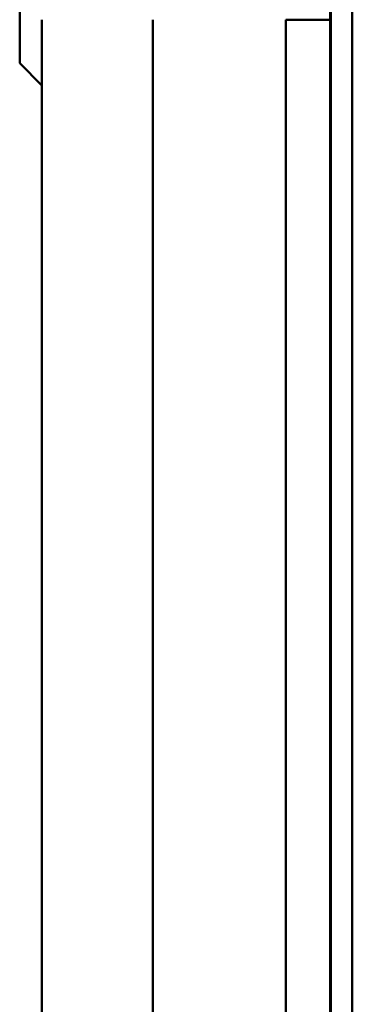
# Model space of a CAD drawing. Header units: millimetres. Extents: x 20 to 833, y 20 to 574.
# Tile 23 of 26: x 412 to 427, y 452 to 496. Entities that reach past the tile are written whole.
import ezdxf

# ---------------------------------------------------------------- set-up
doc = ezdxf.new("R2010")
doc.units = ezdxf.units.MM
doc.header["$LTSCALE"] = 2
doc.layers.add('Sichtbare Kanten(DIN)', color=7, linetype='Continuous', lineweight=50)
doc.layers.add('Sichtbare tangentiale Kanten(DIN)', color=7, linetype='Continuous', lineweight=50)

msp = doc.modelspace()

# ---------------------------------------------------------------- linework, layer by layer
at = {"layer": 'Sichtbare Kanten(DIN)'}
for p, q in [((412.068, 494.494), (412.068, 502.994)), ((426.068, 306.028), (426.068, 497.46)), ((426.098, 306.029), (426.098, 497.46)), ((427.068, 497.46), (427.068, 306.029)), ((413.068, 496.46), (413.068, 307.028)), ((412.068, 494.494), (413.068, 493.494))]:
    msp.add_line(p, q, dxfattribs=at)
at = {"layer": 'Sichtbare tangentiale Kanten(DIN)'}
for p, q in [((418.068, 496.46), (418.068, 307.029)), ((424.068, 307.029), (424.068, 496.46))]:
    msp.add_line(p, q, dxfattribs=at)
msp.add_open_spline([(426.068, 496.46), (426.068, 496.46), (425.173, 496.46), (424.068, 496.46)], degree=3, dxfattribs=at)

doc.saveas('drawing.dxf')
